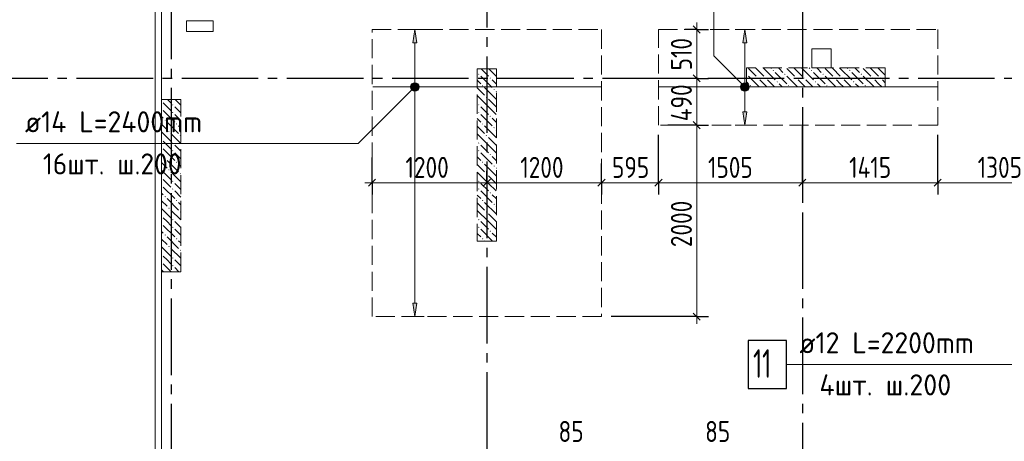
# Model space of a CAD drawing. Header units: millimetres. Extents: x 0 to 61017, y 0 to 42000.
# Tile 4 of 30: x 5616 to 15912, y 23307 to 27713. Entities that reach past the tile are written whole.
import ezdxf

# ---------------------------------------------------------------- set-up
doc = ezdxf.new("R2010")
doc.units = ezdxf.units.MM
doc.linetypes.add('______2', pattern=[270, 200, -70])
doc.linetypes.add('______5', pattern=[1100, 800, -100, 100, -100])
for name, color, linetype, lineweight in [('Standard', 7, 'Continuous', 25), ('ДОП Верх по Х', 7, 'Continuous', 25), ('ЖБ Пилон', 180, 'Continuous', 25), ('Оси', 40, '______5', 18), ('Позиционная метка номер позиции', 7, 'Continuous', 13), ('Примечания', 7, 'Continuous', 25)]:
    doc.layers.add(name, color=color, linetype=linetype, lineweight=lineweight)
doc.layers.add('ЖБ Перекрытие верхний уровень', color=7, linetype='Continuous', lineweight=25, true_color=0xe0e0ff)
doc.styles.add('GOST 2.304-81', font='txt')
doc.styles.add('ISOCPEUR', font='txt')

msp = doc.modelspace()

# ---------------------------------------------------------------- hatches: boundary and pattern name
at = {"layer": 'ДОП Верх по Х', "linetype": 'Continuous', "lineweight": 13, "transparency": 33554687}
for points in [[(9767, 27470), (9747, 27610), (9727, 27470)], [(13219, 27470), (13199, 27610), (13179, 27470)], [(9709, 27010), (9784, 27010), (9779, 27029)], [(9709, 27010), (9779, 27029), (9715, 27029)], [(9715, 26991), (9784, 27010), (9709, 27010)], [(9715, 27029), (9779, 27029), (9766, 27042)], [(9715, 27029), (9766, 27042), (9728, 27042)], [(9715, 26991), (9779, 26991), (9784, 27010)], [(9728, 26978), (9779, 26991), (9715, 26991)], [(9728, 27042), (9766, 27042), (9747, 27048)], [(9728, 26978), (9766, 26978), (9779, 26991)], [(9766, 26978), (9728, 26978), (9747, 26972)], [(13162, 27010), (13237, 27010), (13231, 27029)], [(13162, 27010), (13231, 27029), (13167, 27029)], [(13167, 26991), (13237, 27010), (13162, 27010)], [(13167, 27029), (13231, 27029), (13218, 27042)], [(13167, 27029), (13218, 27042), (13180, 27042)], [(13167, 26991), (13231, 26991), (13237, 27010)], [(13180, 26978), (13231, 26991), (13167, 26991)], [(13180, 27042), (13218, 27042), (13199, 27048)], [(13180, 26978), (13218, 26978), (13231, 26991)], [(13218, 26978), (13180, 26978), (13199, 26972)]]:
    msp.add_hatch(color=7, dxfattribs=at).paths.add_polyline_path(points)
for points in [[(13219, 26750), (13199, 26610), (13179, 26750)], [(9767, 24750), (9747, 24610), (9727, 24750)]]:
    msp.add_hatch(color=7, dxfattribs=at).paths.add_polyline_path(points, flags=16)
at = {"layer": 'ЖБ Пилон', "linetype": 'Continuous', "lineweight": 18, "transparency": 33554687}
for points in [[(13490, 27183), (13497, 27190), (13503, 27183), (13497, 27177)], [(13890, 27183), (13897, 27190), (13903, 27183), (13897, 27177)], [(14290, 27183), (14297, 27190), (14303, 27183), (14297, 27177)], [(10410, 27143), (10417, 27150), (10423, 27143), (10417, 27137)], [(10530, 27103), (10537, 27110), (10543, 27103), (10537, 27097)], [(13215, 27148), (13217, 27150), (13223, 27143), (13217, 27137), (13215, 27139)], [(13330, 27103), (13337, 27110), (13343, 27103), (13337, 27097)], [(13410, 27103), (13417, 27110), (13423, 27103), (13417, 27097)], [(13610, 27143), (13617, 27150), (13623, 27143), (13617, 27137)], [(13730, 27103), (13737, 27110), (13743, 27103), (13737, 27097)], [(13810, 27103), (13817, 27110), (13823, 27103), (13817, 27097)], [(14010, 27143), (14017, 27150), (14023, 27143), (14017, 27137)], [(14130, 27103), (14137, 27110), (14143, 27103), (14137, 27097)], [(14210, 27103), (14217, 27110), (14223, 27103), (14217, 27097)], [(14410, 27143), (14417, 27150), (14423, 27143), (14417, 27137)], [(14530, 27103), (14537, 27110), (14543, 27103), (14537, 27097)], [(14610, 27103), (14617, 27110), (14623, 27103), (14617, 27097)], [(10450, 27023), (10457, 27030), (10463, 27023), (10457, 27017)], [(10570, 26983), (10577, 26990), (10583, 26983), (10577, 26977)], [(13250, 27023), (13257, 27030), (13263, 27023), (13257, 27017)], [(13530, 27063), (13537, 27070), (13543, 27063), (13537, 27057)], [(13650, 27023), (13657, 27030), (13663, 27023), (13657, 27017)], [(13930, 27063), (13937, 27070), (13943, 27063), (13937, 27057)], [(14050, 27023), (14057, 27030), (14063, 27023), (14057, 27017)], [(14330, 27063), (14337, 27070), (14343, 27063), (14337, 27057)], [(14450, 27023), (14457, 27030), (14463, 27023), (14457, 27017)], [(10490, 26903), (10497, 26910), (10503, 26903), (10497, 26897)], [(7100, 26867), (7103, 26863), (7100, 26860)], [(7100, 26787), (7103, 26783), (7100, 26780)], [(7210, 26823), (7217, 26830), (7223, 26823), (7217, 26817)], [(10410, 26823), (10417, 26830), (10423, 26823), (10417, 26817)], [(7130, 26663), (7137, 26670), (7143, 26663), (7137, 26657)], [(7210, 26743), (7217, 26750), (7223, 26743), (7217, 26737)], [(10410, 26743), (10417, 26750), (10423, 26743), (10417, 26737)], [(10530, 26703), (10537, 26710), (10543, 26703), (10537, 26697)], [(7250, 26623), (7257, 26630), (7263, 26623), (7257, 26617)], [(10450, 26623), (10457, 26630), (10463, 26623), (10457, 26617)], [(10570, 26583), (10577, 26590), (10583, 26583), (10577, 26577)], [(7100, 26467), (7103, 26463), (7100, 26460)], [(7170, 26543), (7177, 26550), (7183, 26543), (7177, 26537)], [(7290, 26503), (7297, 26510), (7300, 26507), (7300, 26500), (7297, 26497)], [(10490, 26503), (10497, 26510), (10503, 26503), (10497, 26497)], [(7100, 26387), (7103, 26383), (7100, 26380)], [(7210, 26423), (7217, 26430), (7223, 26423), (7217, 26417)], [(10410, 26423), (10417, 26430), (10423, 26423), (10417, 26417)], [(7130, 26263), (7137, 26270), (7143, 26263), (7137, 26257)], [(7210, 26343), (7217, 26350), (7223, 26343), (7217, 26337)], [(10410, 26343), (10417, 26350), (10423, 26343), (10417, 26337)], [(10530, 26303), (10537, 26310), (10543, 26303), (10537, 26297)], [(7250, 26223), (7257, 26230), (7263, 26223), (7257, 26217)], [(10450, 26223), (10457, 26230), (10463, 26223), (10457, 26217)], [(10570, 26183), (10577, 26190), (10583, 26183), (10577, 26177)], [(7100, 26067), (7103, 26063), (7100, 26060)], [(7170, 26143), (7177, 26150), (7183, 26143), (7177, 26137)], [(7290, 26103), (7297, 26110), (7300, 26107), (7300, 26100), (7297, 26097)], [(10490, 26103), (10497, 26110), (10503, 26103), (10497, 26097)], [(7100, 25987), (7103, 25983), (7100, 25980)], [(7210, 26023), (7217, 26030), (7223, 26023), (7217, 26017)], [(7210, 25943), (7217, 25950), (7223, 25943), (7217, 25937)], [(10410, 26023), (10417, 26030), (10423, 26023), (10417, 26017)], [(10410, 25943), (10417, 25950), (10423, 25943), (10417, 25937)], [(7130, 25863), (7137, 25870), (7143, 25863), (7137, 25857)], [(10530, 25903), (10537, 25910), (10543, 25903), (10537, 25897)], [(7170, 25743), (7177, 25750), (7183, 25743), (7177, 25737)], [(7250, 25823), (7257, 25830), (7263, 25823), (7257, 25817)], [(10450, 25823), (10457, 25830), (10463, 25823), (10457, 25817)], [(10570, 25783), (10577, 25790), (10583, 25783), (10577, 25777)], [(7100, 25667), (7103, 25663), (7100, 25660)], [(7290, 25703), (7297, 25710), (7300, 25707), (7300, 25700), (7297, 25697)], [(10490, 25703), (10497, 25710), (10503, 25703), (10497, 25697)], [(7100, 25587), (7103, 25583), (7100, 25580)], [(7210, 25623), (7217, 25630), (7223, 25623), (7217, 25617)], [(7210, 25543), (7217, 25550), (7223, 25543), (7217, 25537)], [(10410, 25623), (10417, 25630), (10423, 25623), (10417, 25617)], [(10410, 25543), (10417, 25550), (10423, 25543), (10417, 25537)], [(7130, 25463), (7137, 25470), (7143, 25463), (7137, 25457)], [(10530, 25503), (10537, 25510), (10543, 25503), (10537, 25497)], [(7170, 25343), (7177, 25350), (7183, 25343), (7177, 25337)], [(7250, 25423), (7257, 25430), (7263, 25423), (7257, 25417)], [(10450, 25423), (10457, 25430), (10463, 25423), (10457, 25417)], [(7100, 25267), (7103, 25263), (7100, 25260)], [(7210, 25223), (7217, 25230), (7223, 25223), (7217, 25217)], [(7290, 25303), (7297, 25310), (7300, 25307), (7300, 25300), (7297, 25297)], [(7100, 25187), (7103, 25183), (7100, 25180)], [(7210, 25143), (7217, 25150), (7223, 25143), (7217, 25137)]]:
    msp.add_hatch(color=7, dxfattribs=at).paths.add_polyline_path(points, flags=16)
at = {"layer": 'Позиционная метка номер позиции', "linetype": 'Continuous', "lineweight": 13, "transparency": 33554687}
for points in [[(9779, 26978), (9715, 27042), (9703, 27021)], [(9779, 26978), (9703, 27021), (9758, 26967)], [(9758, 26967), (9703, 27021), (9703, 26999)], [(9758, 26967), (9703, 26999), (9735, 26967)], [(9735, 26967), (9703, 26999), (9715, 26978)], [(9790, 26999), (9735, 27053), (9715, 27042)], [(9790, 26999), (9715, 27042), (9779, 26978)], [(9790, 27021), (9758, 27053), (9735, 27053)], [(9790, 27021), (9735, 27053), (9790, 26999)], [(9758, 27053), (9790, 27021), (9779, 27042)], [(13167, 26978), (13210, 27053), (13156, 26999)], [(13156, 26999), (13210, 27053), (13188, 27053)], [(13156, 26999), (13188, 27053), (13156, 27021)], [(13156, 27021), (13188, 27053), (13167, 27042)], [(13167, 26978), (13231, 27042), (13210, 27053)], [(13188, 26967), (13231, 27042), (13167, 26978)], [(13188, 26967), (13242, 27021), (13231, 27042)], [(13210, 26967), (13242, 27021), (13188, 26967)], [(13210, 26967), (13242, 26999), (13242, 27021)], [(13242, 26999), (13210, 26967), (13231, 26978)]]:
    msp.add_hatch(color=7, dxfattribs=at).paths.add_polyline_path(points)

# ---------------------------------------------------------------- linework, layer by layer
at = {"layer": 'Standard', "color": 251, "linetype": 'Continuous', "lineweight": -3, "true_color": 0x656565, "transparency": 33554687}
for p, q in [((12695, 27610), (12570, 27610)), ((12695, 27610), (12820, 27610)), ((12695, 27610), (12695, 27610)), ((12695, 27100), (12570, 27100)), ((12695, 27100), (12820, 27100)), ((12695, 26610), (12570, 26610)), ((12695, 26610), (12820, 26610)), ((9300, 26010), (9300, 26274)), ((9300, 26010), (9300, 26135)), ((10500, 26010), (10500, 26135)), ((11700, 26010), (11700, 26135)), ((12295, 26010), (12295, 26135)), ((13800, 26010), (13800, 26135)), ((15215, 26010), (15215, 26135)), ((9300, 26010), (9300, 25885)), ((10500, 26010), (10500, 25885)), ((10500, 26010), (10500, 26010)), ((11700, 26010), (11700, 25885)), ((12295, 26010), (12295, 25885)), ((13800, 26010), (13800, 25885)), ((15215, 26010), (15215, 25885)), ((12695, 24610), (11800, 24610)), ((12695, 24610), (12570, 24610)), ((12695, 24610), (12820, 24610))]:
    msp.add_line(p, q, dxfattribs=at)
at = {"layer": 'Standard', "color": 7, "linetype": 'Continuous', "lineweight": 25, "transparency": 33554687}
for p, q in [((12657, 27648), (12733, 27572)), ((12657, 27138), (12733, 27063)), ((12657, 26648), (12733, 26572)), ((9338, 26048), (9262, 25972)), ((10538, 26048), (10462, 25972)), ((11738, 26048), (11662, 25972)), ((12333, 26048), (12257, 25972)), ((13837, 26048), (13762, 25972)), ((15252, 26048), (15177, 25972)), ((12657, 24648), (12733, 24572))]:
    msp.add_line(p, q, dxfattribs=at)
at = {"layer": 'Standard', "color": 7, "linetype": 'Continuous', "lineweight": 13, "transparency": 33554687}
for p, q in [((12695, 27610), (12695, 27685)), ((12695, 27610), (12695, 27100)), ((12695, 26610), (12695, 24610)), ((9300, 26010), (9225, 26010)), ((10500, 26010), (9300, 26010)), ((11700, 26010), (10500, 26010)), ((12295, 26010), (11700, 26010)), ((13800, 26010), (12295, 26010)), ((15215, 26010), (13800, 26010)), ((16520, 26010), (15215, 26010)), ((12695, 24610), (12695, 24535))]:
    msp.add_line(p, q, dxfattribs=at)
at = {"layer": 'Standard', "color": 254, "linetype": 'Continuous', "lineweight": 18, "true_color": 0xc4c4ff, "transparency": 33554687}
msp.add_lwpolyline([(7031, 20600), (49449, 20600), (49449, 38400), (7031, 38400), (7031, 20600)], dxfattribs=at)
at = {"layer": 'Standard', "color": 251, "linetype": 'Continuous', "lineweight": -3, "true_color": 0x656565, "transparency": 33554687}
for points in [[(12695, 27100), (12678, 27100), (12678, 27100), (12678, 27100), (12678, 27100), (11800, 27100)], [(12695, 26610), (12678, 26610), (12678, 26610), (12395, 26610)], [(13800, 26010), (13800, 26027), (13800, 26027), (13800, 26027), (13800, 26027), (13800, 26027), (13800, 26027), (13800, 26027), (13800, 26027), (13800, 26600)], [(12295, 26010), (12295, 26027), (12295, 26027), (12295, 26027), (12295, 26027), (12295, 26027), (12295, 26027), (12295, 26510)], [(15215, 26010), (15215, 26027), (15215, 26027), (15215, 26027), (15215, 26027), (15215, 26027), (15215, 26027), (15215, 26027), (15215, 26027), (15215, 26027), (15215, 26027), (15215, 26510)], [(11700, 26010), (11700, 26027), (11700, 26027), (11700, 26027), (11700, 26027), (11700, 26210)]]:
    msp.add_lwpolyline(points, dxfattribs=at)
at = {"layer": 'Standard', "color": 7, "linetype": 'Continuous', "lineweight": 13, "transparency": 33554687}
msp.add_lwpolyline([(12695, 27100), (12695, 27085), (12695, 27085), (12695, 26610)], dxfattribs=at)
at = {"layer": 'ДОП Верх по Х', "color": 251, "linetype": 'Continuous', "lineweight": 13, "true_color": 0x494949, "transparency": 33554687}
for p, q in [((9747, 27610), (9647, 27610)), ((9747, 27610), (9727, 27470)), ((9767, 27470), (9747, 27610)), ((9747, 27610), (9847, 27610)), ((9747, 27610), (9747, 27610)), ((13199, 27610), (13099, 27610)), ((13199, 27610), (13179, 27470)), ((13219, 27470), (13199, 27610)), ((13199, 27610), (13299, 27610)), ((13199, 27610), (13199, 27610)), ((9727, 27470), (9767, 27470)), ((9747, 27040), (9747, 27470)), ((13179, 27470), (13219, 27470)), ((13199, 27040), (13199, 27470)), ((9709, 27010), (9709, 27010)), ((9747, 24750), (9747, 26980)), ((9784, 27010), (9784, 27010)), ((13162, 27010), (13162, 27010)), ((13199, 26750), (13199, 26980)), ((13237, 27010), (13237, 27010)), ((13199, 26610), (13179, 26750)), ((13179, 26750), (13219, 26750)), ((13219, 26750), (13199, 26610)), ((13199, 26610), (13099, 26610)), ((13199, 26610), (13299, 26610)), ((13199, 26610), (13199, 26610)), ((9747, 24610), (9727, 24750)), ((9727, 24750), (9767, 24750)), ((9767, 24750), (9747, 24610)), ((9747, 24610), (9647, 24610)), ((9747, 24610), (9847, 24610)), ((9747, 24610), (9747, 24610))]:
    msp.add_line(p, q, dxfattribs=at)
at = {"layer": 'ДОП Верх по Х', "color": 7, "linetype": 'Continuous', "lineweight": 18, "transparency": 33554687}
for p, q in [((11693, 27010), (9307, 27010)), ((15209, 27010), (12301, 27010))]:
    msp.add_line(p, q, dxfattribs=at)
at = {"layer": 'ДОП Верх по Х', "color": 7, "linetype": 'Continuous', "lineweight": 13, "transparency": 33554687}
for p, q in [((5651, 26419), (7781, 26419)), ((13749, 24110), (15835, 24110))]:
    msp.add_line(p, q, dxfattribs=at)
at = {"layer": 'ДОП Верх по Х', "color": 7, "linetype": 'Continuous', "lineweight": 25, "transparency": 33554687}
msp.add_lwpolyline([(13235, 23860), (13635, 23860), (13635, 24360), (13235, 24360), (13235, 23860)], dxfattribs=at)
at = {"layer": 'ДОП Верх по Х', "color": 251, "linetype": 'Continuous', "lineweight": 13, "true_color": 0x494949, "transparency": 33554687}
for centre in [(9747, 27010), (13199, 27010)]:
    msp.add_circle(centre, 37.5, dxfattribs=at)
at = {"layer": 'ЖБ Перекрытие верхний уровень', "color": 7, "linetype": 'Continuous', "lineweight": 18, "transparency": 33554687}
for p, q in [((7100, 34500), (7100, 19870)), ((7640, 27700), (7360, 27700)), ((7360, 27700), (7360, 27590)), ((7640, 27590), (7640, 27700)), ((7360, 27590), (7640, 27590)), ((14100, 27410), (13900, 27410)), ((13900, 27410), (13900, 27210)), ((14100, 27210), (14100, 27410)), ((13900, 27210), (14100, 27210))]:
    msp.add_line(p, q, dxfattribs=at)
at = {"layer": 'ЖБ Пилон', "color": 253, "linetype": '______2', "lineweight": 13, "true_color": 0xa0a0a0, "transparency": 33554687}
for p, q in [((10400, 27200), (10400, 25400)), ((10600, 27200), (10400, 27200)), ((10600, 25400), (10600, 27200)), ((14665, 27210), (13215, 27210)), ((13215, 27210), (13215, 27010)), ((14665, 27010), (14665, 27210)), ((13215, 27010), (14665, 27010)), ((7100, 26880), (7100, 25080)), ((7300, 26880), (7100, 26880)), ((7300, 25080), (7300, 26880)), ((10400, 25400), (10600, 25400)), ((7100, 25080), (7300, 25080))]:
    msp.add_line(p, q, dxfattribs=at)
at = {"layer": 'ЖБ Пилон', "color": 9, "linetype": 'Continuous', "lineweight": 18, "true_color": 0xc7c7c7, "transparency": 33554687}
for p, q in [((10440, 27200), (10517, 27123)), ((10520, 27200), (10597, 27123)), ((13237, 27203), (13317, 27123)), ((13317, 27203), (13310, 27210)), ((13317, 27203), (13397, 27123)), ((13390, 27210), (13397, 27203)), ((13397, 27203), (13517, 27083)), ((13470, 27210), (13477, 27203)), ((13557, 27203), (13550, 27210)), ((13597, 27163), (13557, 27203)), ((13637, 27203), (13717, 27123)), ((13717, 27203), (13710, 27210)), ((13717, 27203), (13797, 27123)), ((13790, 27210), (13797, 27203)), ((13797, 27203), (13917, 27083)), ((13870, 27210), (13877, 27203)), ((13957, 27203), (13950, 27210)), ((13997, 27163), (13957, 27203)), ((14037, 27203), (14117, 27123)), ((14117, 27203), (14110, 27210)), ((14117, 27203), (14197, 27123)), ((14190, 27210), (14197, 27203)), ((14197, 27203), (14317, 27083)), ((14270, 27210), (14277, 27203)), ((14357, 27203), (14350, 27210)), ((14397, 27163), (14357, 27203)), ((14437, 27203), (14517, 27123)), ((14517, 27203), (14510, 27210)), ((14517, 27203), (14597, 27123)), ((14590, 27210), (14597, 27203)), ((14597, 27203), (14665, 27135)), ((10400, 27080), (10437, 27043)), ((10437, 27123), (10557, 27003)), ((10597, 27043), (10557, 27083)), ((13237, 27123), (13350, 27010)), ((13397, 27043), (13357, 27083)), ((13437, 27083), (13510, 27010)), ((13517, 27163), (13637, 27043)), ((13637, 27123), (13750, 27010)), ((13797, 27043), (13757, 27083)), ((13837, 27083), (13910, 27010)), ((13917, 27163), (14037, 27043)), ((14037, 27123), (14150, 27010)), ((14197, 27043), (14157, 27083)), ((14237, 27083), (14310, 27010)), ((14317, 27163), (14437, 27043)), ((14437, 27123), (14550, 27010)), ((14597, 27043), (14557, 27083)), ((14637, 27083), (14665, 27055)), ((10400, 27000), (10477, 26923)), ((10597, 26883), (10477, 27003)), ((10600, 27040), (10597, 27043)), ((13215, 27065), (13237, 27043)), ((13430, 27010), (13397, 27043)), ((13557, 27043), (13590, 27010)), ((13830, 27010), (13797, 27043)), ((13957, 27043), (13990, 27010)), ((14230, 27010), (14197, 27043)), ((14357, 27043), (14390, 27010)), ((14630, 27010), (14597, 27043)), ((7160, 26880), (7197, 26843)), ((7300, 26820), (7240, 26880)), ((10517, 26803), (10400, 26920)), ((10517, 26883), (10597, 26803)), ((10597, 26963), (10600, 26960)), ((10597, 26883), (10600, 26880)), ((7157, 26803), (7117, 26843)), ((7197, 26763), (7157, 26803)), ((7237, 26803), (7300, 26740)), ((10437, 26803), (10517, 26723)), ((10517, 26803), (10597, 26723)), ((10597, 26803), (10600, 26800)), ((7100, 26700), (7117, 26683)), ((7117, 26763), (7237, 26643)), ((7237, 26723), (7300, 26660)), ((10400, 26680), (10437, 26643)), ((10437, 26723), (10557, 26603)), ((10597, 26643), (10557, 26683)), ((7100, 26620), (7157, 26563)), ((7157, 26643), (7277, 26523)), ((7300, 26580), (7277, 26603)), ((10400, 26600), (10477, 26523)), ((10597, 26483), (10477, 26603)), ((10600, 26640), (10597, 26643)), ((10597, 26563), (10600, 26560)), ((7100, 26540), (7197, 26443)), ((7300, 26420), (7197, 26523)), ((10517, 26403), (10400, 26520)), ((10517, 26483), (10597, 26403)), ((10597, 26483), (10600, 26480)), ((7157, 26403), (7117, 26443)), ((7117, 26363), (7237, 26243)), ((7197, 26363), (7157, 26403)), ((7237, 26403), (7300, 26340)), ((10437, 26403), (10517, 26323)), ((10517, 26403), (10597, 26323)), ((10597, 26403), (10600, 26400)), ((7100, 26300), (7117, 26283)), ((7237, 26323), (7300, 26260)), ((10400, 26280), (10437, 26243)), ((10437, 26323), (10557, 26203)), ((10597, 26243), (10557, 26283)), ((7100, 26220), (7157, 26163)), ((7157, 26243), (7277, 26123)), ((7300, 26180), (7277, 26203)), ((10400, 26200), (10477, 26123)), ((10597, 26083), (10477, 26203)), ((10600, 26240), (10597, 26243)), ((10597, 26163), (10600, 26160)), ((7100, 26140), (7197, 26043)), ((7300, 26020), (7197, 26123)), ((10517, 26003), (10400, 26120)), ((10517, 26083), (10597, 26003)), ((10597, 26083), (10600, 26080)), ((7157, 26003), (7117, 26043)), ((7117, 25963), (7237, 25843)), ((7197, 25963), (7157, 26003)), ((7237, 26003), (7300, 25940)), ((10437, 26003), (10517, 25923)), ((10517, 26003), (10597, 25923)), ((10597, 26003), (10600, 26000)), ((7100, 25900), (7117, 25883)), ((7157, 25843), (7277, 25723)), ((7237, 25923), (7300, 25860)), ((10400, 25880), (10437, 25843)), ((10437, 25923), (10557, 25803)), ((10597, 25843), (10557, 25883)), ((10600, 25840), (10597, 25843)), ((7100, 25820), (7157, 25763)), ((7100, 25740), (7197, 25643)), ((7300, 25780), (7277, 25803)), ((10400, 25800), (10477, 25723)), ((10597, 25683), (10477, 25803)), ((10597, 25763), (10600, 25760)), ((7157, 25603), (7117, 25643)), ((7300, 25620), (7197, 25723)), ((10517, 25603), (10400, 25720)), ((10517, 25683), (10597, 25603)), ((10597, 25683), (10600, 25680)), ((7117, 25563), (7237, 25443)), ((7197, 25563), (7157, 25603)), ((7237, 25603), (7300, 25540)), ((10437, 25603), (10517, 25523)), ((10517, 25603), (10597, 25523)), ((10597, 25603), (10600, 25600)), ((7100, 25500), (7117, 25483)), ((7157, 25443), (7277, 25323)), ((7237, 25523), (7300, 25460)), ((10400, 25480), (10437, 25443)), ((10437, 25523), (10557, 25403)), ((10597, 25443), (10557, 25483)), ((10600, 25440), (10597, 25443)), ((7100, 25420), (7157, 25363)), ((7100, 25340), (7197, 25243)), ((7300, 25380), (7277, 25403)), ((10400, 25400), (10400, 25400)), ((10480, 25400), (10477, 25403)), ((7157, 25203), (7117, 25243)), ((7300, 25220), (7197, 25323)), ((7117, 25163), (7200, 25080)), ((7197, 25163), (7157, 25203)), ((7237, 25203), (7300, 25140)), ((7237, 25123), (7280, 25080)), ((7100, 25100), (7117, 25083))]:
    msp.add_line(p, q, dxfattribs=at)
at = {"layer": 'Оси', "color": 8, "linetype": '______5', "lineweight": -3, "transparency": 33554687}
for p, q in [((13800, 40000), (13800, 15970)), ((7200, 35800), (7200, 15970)), ((10500, 35030), (10500, 15970)), ((49910, 27100), (3600, 27100))]:
    msp.add_line(p, q, dxfattribs=at)
at = {"layer": 'Позиционная метка номер позиции', "color": 7, "linetype": 'Continuous', "lineweight": 13, "transparency": 33554687}
for p, q in [((9715, 27042), (9715, 27042)), ((9715, 26978), (9715, 26978)), ((9779, 27042), (9779, 27042)), ((9779, 26978), (9779, 26978)), ((13167, 27042), (13167, 27042)), ((13167, 26978), (13167, 26978)), ((13231, 27042), (13231, 27042)), ((13231, 26978), (13231, 26978))]:
    msp.add_line(p, q, dxfattribs=at)
for points in [[(13199, 27010), (12874, 27335), (12874, 28310), (15374, 28310)], [(9747, 27010), (9155, 26419), (5581, 26419)], [(17420, 20750), (16920, 21250), (16920, 24110), (13635, 24110)]]:
    msp.add_lwpolyline(points, dxfattribs=at)
for centre in [(9747, 27010), (13199, 27010)]:
    msp.add_circle(centre, 45, dxfattribs=at)
at = {"layer": 'Примечания', "color": 7, "linetype": '______2', "lineweight": 18, "transparency": 33554687}
for p, q in [((9300, 27610), (11700, 27610)), ((9300, 24610), (9300, 27610)), ((11700, 27610), (11700, 24610)), ((12295, 27610), (15215, 27610)), ((12295, 26610), (12295, 27610)), ((15215, 27610), (15215, 26610)), ((15215, 26610), (12295, 26610)), ((11700, 24610), (9300, 24610))]:
    msp.add_line(p, q, dxfattribs=at)

# ---------------------------------------------------------------- texts
at = {"layer": 'Standard', "color": 7, "linetype": 'Continuous', "lineweight": 25, "transparency": 33554687, "char_height": 220, "attachment_point": 7, "rotation": 90, "style": 'GOST 2.304-81'}
for s, insert, width in [('510', (12645, 27183), 469.51), ('490', (12645, 26652), 531.97), ('2000', (12645, 25336), 672.62)]:
    msp.add_mtext(s, dxfattribs=dict(at, insert=insert, width=width))
at = {"layer": 'Standard', "color": 7, "linetype": 'Continuous', "lineweight": 25, "transparency": 33554687, "char_height": 220, "attachment_point": 7, "style": 'GOST 2.304-81'}
for s, insert, width in [('1200', (9650, 26060), 625.74), ('1200', (10850, 26060), 625.74), ('595', (11810, 26060), 500.82), ('1505', (12813, 26060), 594.59), ('1415', (14289, 26060), 563.27), ('1305', (15633, 26060), 594.59), ('85', (11250, 23300), 375.73), ('85', (12783, 23300), 375.75)]:
    msp.add_mtext(s, dxfattribs=dict(at, insert=insert, width=width))
at = {"layer": 'ДОП Верх по Х', "color": 7, "linetype": 'Continuous', "lineweight": 13, "transparency": 33554687, "attachment_point": 7, "style": 'ISOCPEUR'}
for s, insert, char_height, width in [('\\W0.96;ø14 L=2400mm ', (5671, 26536), 220, 2194.71), ('\\W0.95;16шт. ш.200 ', (5858, 26096), 220, 1819.9), ('\\W0.96;ø12 L=2200mm ', (13769, 24227), 220, 2150.52), ('\\W0.63;11', (13285, 23970), 300, 393.75), ('\\W0.97;4шт. ш.200 ', (13978, 23787), 220, 1734.41)]:
    msp.add_mtext(s, dxfattribs=dict(at, insert=insert, char_height=char_height, width=width))

doc.saveas('drawing.dxf')
